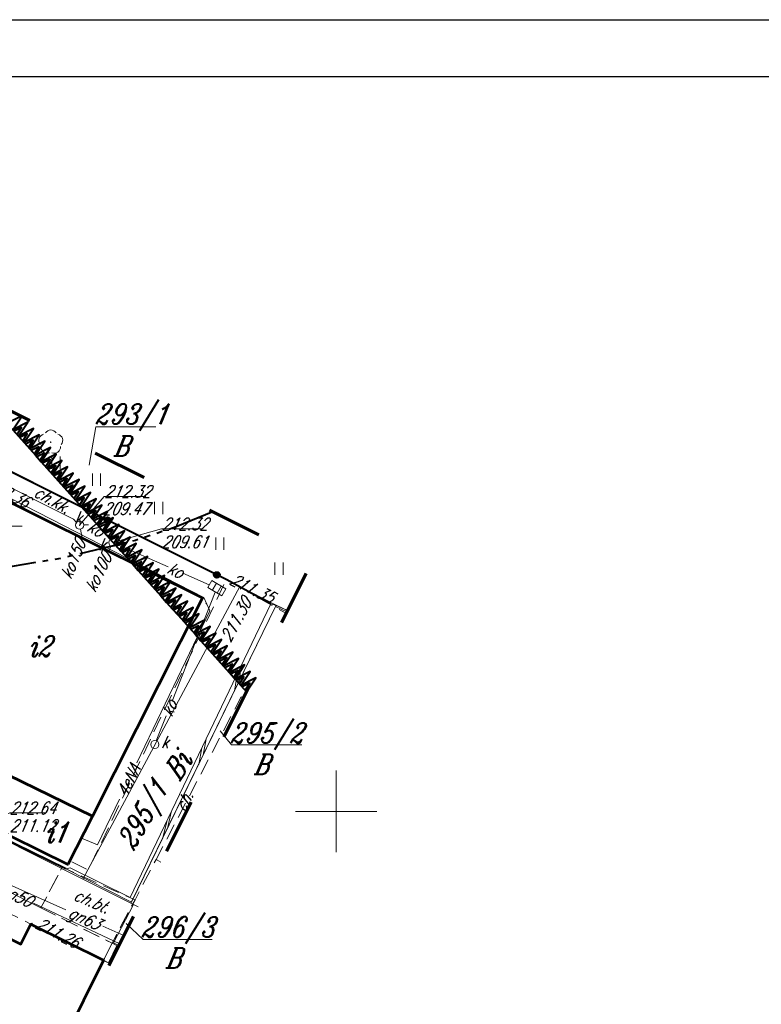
# Model space of a CAD drawing. Header units: millimetres. Extents: x -368 to -158, y 9368 to 9578.
# Tile 38 of 48: x -277 to -232, y 9517 to 9578. Entities that reach past the tile are written whole.
import ezdxf
from ezdxf.enums import TextEntityAlignment as Align

# ---------------------------------------------------------------- set-up
doc = ezdxf.new("R2010")
doc.units = ezdxf.units.MM
for name, pattern in [('Rakowicka 531_1 wstępna wersja$0$DGN Style 5', [7.845798, 3.362485, -4.483313]), ('Rakowicka 531_1 wstępna wersja$0$KTCR02-500', [1.5, 1, -0.5]), ('Rakowicka 531_1 wstępna wersja$0$PTTU04-500', [1.5, 1, -0.5])]:
    doc.linetypes.add(name, pattern=pattern)
doc.layers.add('-- RAMKA', color=11, linetype='Continuous')
for name, color, linetype, lineweight in [('Rakowicka 531_1 wstępna wersja$0$EGBB01', 250, 'Continuous', 0), ('Rakowicka 531_1 wstępna wersja$0$EGBD03', 250, 'Continuous', 0), ('Rakowicka 531_1 wstępna wersja$0$EGBU01', 250, 'Continuous', 0), ('Rakowicka 531_1 wstępna wersja$0$GESSCH', 250, 'Continuous', 13), ('Rakowicka 531_1 wstępna wersja$0$GSSIMO', 250, 'Continuous', 13), ('Rakowicka 531_1 wstępna wersja$0$KTCR02', 250, 'Continuous', 0), ('Rakowicka 531_1 wstępna wersja$0$KTOK05_01', 250, 'Continuous', 0), ('Rakowicka 531_1 wstępna wersja$0$OBOP02_01', 250, 'Continuous', 0), ('Rakowicka 531_1 wstępna wersja$0$OBOP03', 250, 'Continuous', 0), ('Rakowicka 531_1 wstępna wersja$0$PRGG04', 250, 'Continuous', 0), ('Rakowicka 531_1 wstępna wersja$0$PTTU04', 250, 'Continuous', 0), ('Rakowicka 531_1 wstępna wersja$0$SUPE_01', 250, 'Continuous', 0), ('Rakowicka 531_1 wstępna wersja$0$SUPG_01', 250, 'Continuous', 0), ('Rakowicka 531_1 wstępna wersja$0$SUPK_01', 250, 'Continuous', 0), ('Rakowicka 531_1 wstępna wersja$0$SUUS05', 250, 'Continuous', 0), ('Rakowicka 531_1 wstępna wersja$0$SUUS15_05_K', 250, 'Continuous', 0), ('Rakowicka 531_1 wstępna wersja$0$Warstwa 3', 250, 'Continuous', 0), ('Rakowicka 531_1 wstępna wersja$0$Warstwa 5', 250, 'Continuous', 0)]:
    doc.layers.add(name, color=color, linetype=linetype, lineweight=lineweight)
doc.layers.add('Rakowicka 531_1 wstępna wersja$0$GEPPGD', color=7, linetype='Continuous', lineweight=13, true_color=0x008000)
doc.layers.add('Rakowicka 531_1 wstępna wersja$0$GUPKSH', color=7, linetype='Continuous', lineweight=0, true_color=0x803300)
doc.styles.add('Rakowicka 531_1 wstępna wersja$0$Style-ITALIC_1250 I 0.20944', font='ITALIC_1250.shx', dxfattribs={"oblique": 12})

# ---------------------------------------------------------------- blocks, each defined once
blk = doc.blocks.new('Rakowicka 531_1 wstępna wersja$0$GUPKSH1')
at = {"layer": 'Rakowicka 531_1 wstępna wersja$0$GUPKSH', "linetype": 'Continuous', "lineweight": 13}
blk.add_hatch(color=36, dxfattribs=at).paths.add_polyline_path([(0, -0.45), (-0.11647, -0.43467), (-0.225, -0.38971), (-0.3182, -0.3182), (-0.38971, -0.225), (-0.43467, -0.11647), (-0.45, 0), (-0.43467, 0.11647), (-0.38971, 0.225), (-0.3182, 0.3182), (-0.225, 0.38971), (-0.11647, 0.43467), (0, 0.45), (0.11647, 0.43467), (0.225, 0.38971), (0.3182, 0.3182), (0.38971, 0.225), (0.43467, 0.11647), (0.45, 0), (0.43467, -0.11647), (0.38971, -0.225), (0.3182, -0.3182), (0.225, -0.38971), (0.11647, -0.43467)])
blk = doc.blocks.new('Rakowicka 531_1 wstępna wersja$0$OBOP02_01')
at = {"layer": 'Rakowicka 531_1 wstępna wersja$0$OBOP02_01', "linetype": 'Continuous', "lineweight": 13}
h = blk.add_hatch(color=96, dxfattribs=at)
edge = h.paths.add_edge_path()
edge.add_arc((0, 0), 0.05, 0, 360)
at = {"layer": 'Rakowicka 531_1 wstępna wersja$0$OBOP02_01', "color": 96, "linetype": 'Continuous', "lineweight": 13}
for centre, start, end in [((0, 0.375), 30.14713, 149.85287), ((-0.357, 0.116), 102.14713, 221.85287), ((0.357, 0.116), 318.14713, 77.85287), ((-0.22, -0.303), 174.14717, 293.85287), ((0.22, -0.303), 246.14713, 5.85287)]:
    blk.add_arc(centre, 0.375, start, end, dxfattribs=at)
blk = doc.blocks.new('Rakowicka 531_1 wstępna wersja$0$GSSIMO1')
at = {"color": 0, "flags": 128}
for points in [[(-8.125, -2.5), (1.875, 2.5)], [(-1.875, -2.5), (8.125, 2.5)]]:
    blk.add_lwpolyline(points, dxfattribs=at)
blk = doc.blocks.new('Rakowicka 531_1 wstępna wersja$0$RTPW02')
at = {"layer": 'Rakowicka 531_1 wstępna wersja$0$Warstwa 5', "linetype": 'Continuous', "lineweight": 13}
h = blk.add_hatch(color=250, dxfattribs=at)
edge = h.paths.add_edge_path()
edge.add_arc((0, 0), 0.045, 0, 360)
blk = doc.blocks.new('Rakowicka 531_1 wstępna wersja$0$PTTU04_01')
at = {"layer": 'Rakowicka 531_1 wstępna wersja$0$PTTU04', "color": 250, "linetype": 'Continuous', "lineweight": 13}
for p, q in [((-0.25, -0.375), (-0.25, 0.375)), ((0.25, -0.375), (0.25, 0.375))]:
    blk.add_line(p, q, dxfattribs=at)
blk = doc.blocks.new('Rakowicka 531_1 wstępna wersja$0$SUUS15_05_K')
at = {"layer": 'Rakowicka 531_1 wstępna wersja$0$SUUS15_05_K', "color": 36, "linetype": 'Continuous', "lineweight": 13}
blk.add_circle((0, 0), 0.25, dxfattribs=at)
blk = doc.blocks.new('Rakowicka 531_1 wstępna wersja$0$SUUS05')
at = {"layer": 'Rakowicka 531_1 wstępna wersja$0$SUUS05', "color": 250, "linetype": 'Continuous', "lineweight": 13}
for p, q in [((-0.175, -0.25), (-0.175, 0.25)), ((0.175, 0.25), (0.175, -0.25))]:
    blk.add_line(p, q, dxfattribs=at)
at = {"layer": 'Rakowicka 531_1 wstępna wersja$0$SUUS05', "color": 250, "linetype": 'Continuous', "lineweight": 13, "flags": 128}
blk.add_lwpolyline([(-0.5, -0.25), (0.5, -0.25), (0.5, 0.25), (-0.5, 0.25), (-0.5, -0.25)], close=True, dxfattribs=at)
blk = doc.blocks.new('Rakowicka 531_1 wstępna wersja')
at = {"layer": 'Rakowicka 531_1 wstępna wersja$0$KTOK05_01', "linetype": 'Continuous', "lineweight": 40}
h = blk.add_hatch(color=250, dxfattribs=at)
edge = h.paths.add_edge_path()
edge.add_arc((7425335.978, 5549117.859), 0.17, 0, 360)
h = blk.add_hatch(color=250, dxfattribs=at)
edge = h.paths.add_edge_path()
edge.add_arc((7425342.684, 5549114.499), 0.17, 0, 360)
at = {"layer": 'Rakowicka 531_1 wstępna wersja$0$EGBB01', "color": 250, "linetype": 'Continuous', "lineweight": 53, "flags": 128}
for points in [[(7425321.77, 5549106.21), (7425324.28, 5549111.05), (7425322.67, 5549111.9), (7425325.03, 5549116.66), (7425326.59, 5549115.76), (7425328.55, 5549119.68), (7425341.8, 5549113.09), (7425335.07, 5549099.71), (7425329.86, 5549102.25), (7425321.77, 5549106.21)], [(7425328.4, 5549099.27), (7425329.86, 5549102.25), (7425335.07, 5549099.71), (7425333.55, 5549096.75), (7425328.4, 5549099.27)], [(7425318.58, 5549087), (7425323.54, 5549096.95), (7425327.73, 5549094.86), (7425327.12, 5549093.62), (7425330.67, 5549091.86), (7425331.28, 5549093.09), (7425335.74, 5549090.87), (7425330.83, 5549080.98), (7425326.71, 5549082.96), (7425326.44, 5549082.62), (7425325.85, 5549082.91), (7425322.89, 5549084.42), (7425322.21, 5549084.77), (7425322.38, 5549085.11), (7425318.58, 5549087)]]:
    blk.add_lwpolyline(points, close=True, dxfattribs=at)
at = {"layer": 'Rakowicka 531_1 wstępna wersja$0$EGBD03', "color": 96, "linetype": 'Continuous', "lineweight": 13, "flags": 128}
for points in [[(7425347.013, 5549112.327), (7425346.33, 5549112.65), (7425346.21, 5549112.71), (7425344.1, 5549113.78), (7425322.67, 5549124.6), (7425324.18, 5549127.474)], [(7425338.953, 5549123.576), (7425335.255, 5549123.576), (7425334.864, 5549121.238)], [(7425337.866, 5549094.142), (7425337.57, 5549094.29), (7425337.41, 5549094.37), (7425346.33, 5549112.65), (7425347.013, 5549112.327)], [(7425330.541, 5549078.787), (7425329.63, 5549076.9), (7425328.84, 5549075.25), (7425311.48, 5549083.92), (7425305.85, 5549086.73), (7425303.71, 5549087.75), (7425313.32, 5549106.49), (7425334.47, 5549095.85), (7425337.41, 5549094.37), (7425337.57, 5549094.29), (7425336.35, 5549091.95), (7425336.681, 5549091.785)], [(7425347.904, 5549104.083), (7425343.591, 5549104.083), (7425342.886, 5549104.931)], [(7425336.681, 5549091.785), (7425336.35, 5549091.95), (7425337.57, 5549094.29), (7425337.866, 5549094.142)], [(7425342.396, 5549092.139), (7425338.176, 5549092.139), (7425337.125, 5549093.123)]]:
    blk.add_lwpolyline(points, dxfattribs=at)
for points in [[(7425322.67, 5549124.6), (7425344.1, 5549113.78), (7425334.47, 5549095.85), (7425313.32, 5549106.49), (7425322.67, 5549124.6)], [(7425334.47, 5549095.85), (7425344.1, 5549113.78), (7425346.21, 5549112.71), (7425346.33, 5549112.65), (7425337.41, 5549094.37), (7425334.47, 5549095.85)]]:
    blk.add_lwpolyline(points, close=True, dxfattribs=at)
at = {"layer": 'Rakowicka 531_1 wstępna wersja$0$GEPPGD', "color": 250, "linetype": 'Rakowicka 531_1 wstępna wersja$0$DGN Style 5', "lineweight": 70, "flags": 128}
blk.add_lwpolyline([(7425284.958, 5549147.04), (7425252.6, 5549083.92), (7425409.418, 5549006.623), (7425423.137, 5549033.307), (7425330.222, 5549078.944), (7425348.524, 5549115.33), (7425284.958, 5549147.04)], close=True, dxfattribs=at)
at = {"layer": 'Rakowicka 531_1 wstępna wersja$0$GESSCH', "color": 250, "linetype": 'Continuous', "lineweight": 13, "flags": 128}
for points in [[(7425336.123, 5549090.675), (7425335.74, 5549090.87), (7425336.26, 5549091.92), (7425336.652, 5549091.727)], [(7425336.555, 5549091.775), (7425336.036, 5549090.719)]]:
    blk.add_lwpolyline(points, dxfattribs=at)
at = {"layer": 'Rakowicka 531_1 wstępna wersja$0$GSSIMO', "color": 250, "linetype": 'Continuous', "lineweight": 13, "flags": 128}
blk.add_lwpolyline([(7425347.013, 5549112.326), (7425346.32, 5549112.63), (7425345.99, 5549112.73), (7425337.38, 5549094.72), (7425333.69, 5549096.54), (7425333.42, 5549096.48), (7425337.45, 5549094.44), (7425346.29, 5549112.56), (7425346.967, 5549112.236)], dxfattribs=at)
at = {"layer": 'Rakowicka 531_1 wstępna wersja$0$KTCR02', "color": 250, "linetype": 'Rakowicka 531_1 wstępna wersja$0$KTCR02-500', "lineweight": 13, "flags": 128}
for points in [[(7425321.685, 5549122.799), (7425322.69, 5549124.64), (7425329.45, 5549121.13), (7425343.26, 5549114.21), (7425334.796, 5549096.401), (7425333.663, 5549096.973), (7425335.07, 5549099.71), (7425341.8, 5549113.09), (7425328.55, 5549119.68), (7425328.47, 5549119.52), (7425328.449, 5549119.53)], [(7425344.309, 5549106.951), (7425344.172, 5549107.019), (7425338.961, 5549097.05), (7425339.253, 5549096.898)], [(7425336.652, 5549091.727), (7425336.26, 5549091.92), (7425337.67, 5549094.58), (7425338.96, 5549097.05), (7425339.253, 5549096.898)]]:
    blk.add_lwpolyline(points, dxfattribs=at)
for points in [[(7425331.89, 5549094.08), (7425328.38, 5549095.88), (7425328.16, 5549095.55), (7425323.96, 5549097.56), (7425323.54, 5549096.95), (7425327.73, 5549094.86), (7425331.28, 5549093.09), (7425335.74, 5549090.87), (7425336.26, 5549091.92), (7425331.89, 5549094.08)], [(7425331.89, 5549094.08), (7425336.26, 5549091.92), (7425337.67, 5549094.58), (7425333.42, 5549096.48), (7425333.206, 5549096.585), (7425332.51, 5549095.26), (7425331.89, 5549094.08)]]:
    blk.add_lwpolyline(points, close=True, dxfattribs=at)
at = {"layer": 'Rakowicka 531_1 wstępna wersja$0$KTOK05_01', "color": 250, "linetype": 'Continuous', "lineweight": 40, "flags": 128}
for points in [[(7425345.99, 5549112.73), (7425343.26, 5549114.21), (7425329.45, 5549121.13), (7425322.69, 5549124.64), (7425324.191, 5549127.469)], [(7425333.42, 5549096.48), (7425328.27, 5549099), (7425320.288, 5549103.052), (7425313.28, 5549106.61)]]:
    blk.add_lwpolyline(points, dxfattribs=at)
at = {"layer": 'Rakowicka 531_1 wstępna wersja$0$KTOK05_01', "color": 250, "linetype": 'Continuous', "lineweight": 40}
for centre, radius in [((7425335.978, 5549117.859), 0.175), ((7425335.978, 5549117.859), 0.17), ((7425342.684, 5549114.499), 0.175), ((7425342.684, 5549114.499), 0.17)]:
    blk.add_circle(centre, radius, dxfattribs=at)
at = {"layer": 'Rakowicka 531_1 wstępna wersja$0$OBOP03', "color": 8, "linetype": 'Continuous', "lineweight": 40, "flags": 128}
for points in [[(7425330.166, 5549123.4), (7425330.738, 5549124.262), (7425329.817, 5549123.792), (7425330.166, 5549123.4)], [(7425330.516, 5549123.008), (7425331.088, 5549123.87), (7425330.166, 5549123.4), (7425330.516, 5549123.008)], [(7425330.434, 5549123.1), (7425330.714, 5549123.537), (7425330.248, 5549123.309)], [(7425330.866, 5549122.616), (7425331.437, 5549123.478), (7425330.516, 5549123.008), (7425330.866, 5549122.616)], [(7425330.784, 5549122.708), (7425331.064, 5549123.145), (7425330.598, 5549122.917)], [(7425331.215, 5549122.224), (7425331.787, 5549123.086), (7425330.866, 5549122.616), (7425331.215, 5549122.224)], [(7425331.134, 5549122.316), (7425331.414, 5549122.753), (7425330.947, 5549122.525)], [(7425331.565, 5549121.832), (7425332.136, 5549122.694), (7425331.215, 5549122.224), (7425331.565, 5549121.832)], [(7425331.483, 5549121.924), (7425331.763, 5549122.361), (7425331.297, 5549122.133)], [(7425331.914, 5549121.441), (7425332.486, 5549122.302), (7425331.565, 5549121.832), (7425331.914, 5549121.441)], [(7425331.833, 5549121.532), (7425332.113, 5549121.969), (7425331.646, 5549121.741)], [(7425332.264, 5549121.049), (7425332.835, 5549121.91), (7425331.914, 5549121.44), (7425332.264, 5549121.049)], [(7425332.182, 5549121.14), (7425332.462, 5549121.577), (7425331.996, 5549121.349)], [(7425332.614, 5549120.657), (7425333.185, 5549121.518), (7425332.264, 5549121.049), (7425332.614, 5549120.657)], [(7425332.532, 5549120.748), (7425332.812, 5549121.185), (7425332.346, 5549120.957)], [(7425332.963, 5549120.265), (7425333.535, 5549121.126), (7425332.614, 5549120.657), (7425332.963, 5549120.265)], [(7425332.882, 5549120.356), (7425333.161, 5549120.794), (7425332.695, 5549120.565)], [(7425333.313, 5549119.873), (7425333.884, 5549120.734), (7425332.963, 5549120.265), (7425333.313, 5549119.873)], [(7425333.231, 5549119.964), (7425333.511, 5549120.402), (7425333.045, 5549120.173)], [(7425333.662, 5549119.481), (7425334.234, 5549120.342), (7425333.313, 5549119.873), (7425333.662, 5549119.481)], [(7425333.581, 5549119.572), (7425333.861, 5549120.01), (7425333.394, 5549119.781)], [(7425334.012, 5549119.089), (7425334.583, 5549119.951), (7425333.662, 5549119.481), (7425334.012, 5549119.089)], [(7425333.93, 5549119.18), (7425334.21, 5549119.618), (7425333.744, 5549119.389)], [(7425334.361, 5549118.697), (7425334.933, 5549119.559), (7425334.012, 5549119.089), (7425334.361, 5549118.697)], [(7425334.28, 5549118.788), (7425334.56, 5549119.226), (7425334.093, 5549118.997)], [(7425334.711, 5549118.305), (7425335.282, 5549119.167), (7425334.361, 5549118.697), (7425334.711, 5549118.305)], [(7425334.629, 5549118.397), (7425334.909, 5549118.834), (7425334.443, 5549118.606)], [(7425335.061, 5549117.913), (7425335.632, 5549118.775), (7425334.711, 5549118.305), (7425335.061, 5549117.913)], [(7425334.979, 5549118.005), (7425335.259, 5549118.442), (7425334.793, 5549118.214)], [(7425335.41, 5549117.521), (7425335.982, 5549118.383), (7425335.061, 5549117.913), (7425335.41, 5549117.521)], [(7425335.329, 5549117.613), (7425335.609, 5549118.05), (7425335.142, 5549117.822)], [(7425335.76, 5549117.129), (7425336.331, 5549117.991), (7425335.41, 5549117.521), (7425335.76, 5549117.129)], [(7425335.678, 5549117.221), (7425335.958, 5549117.658), (7425335.492, 5549117.43)], [(7425336.109, 5549116.737), (7425336.681, 5549117.599), (7425335.76, 5549117.129), (7425336.109, 5549116.737)], [(7425336.028, 5549116.829), (7425336.308, 5549117.266), (7425335.841, 5549117.038)], [(7425336.459, 5549116.345), (7425337.03, 5549117.207), (7425336.109, 5549116.737), (7425336.459, 5549116.345)], [(7425336.377, 5549116.437), (7425336.657, 5549116.874), (7425336.191, 5549116.646)], [(7425336.808, 5549115.954), (7425337.38, 5549116.815), (7425336.459, 5549116.345), (7425336.808, 5549115.954)], [(7425336.727, 5549116.045), (7425337.007, 5549116.482), (7425336.54, 5549116.254)], [(7425337.158, 5549115.562), (7425337.73, 5549116.423), (7425336.809, 5549115.954), (7425337.158, 5549115.562)], [(7425337.076, 5549115.653), (7425337.356, 5549116.09), (7425336.89, 5549115.862)], [(7425337.508, 5549115.17), (7425338.079, 5549116.031), (7425337.158, 5549115.562), (7425337.508, 5549115.17)], [(7425337.426, 5549115.261), (7425337.706, 5549115.698), (7425337.24, 5549115.47)], [(7425337.857, 5549114.778), (7425338.429, 5549115.639), (7425337.508, 5549115.17), (7425337.857, 5549114.778)], [(7425337.776, 5549114.869), (7425338.056, 5549115.307), (7425337.589, 5549115.078)], [(7425338.207, 5549114.386), (7425338.778, 5549115.247), (7425337.857, 5549114.778), (7425338.207, 5549114.386)], [(7425338.125, 5549114.477), (7425338.405, 5549114.915), (7425337.939, 5549114.686)], [(7425338.556, 5549113.994), (7425339.128, 5549114.856), (7425338.207, 5549114.386), (7425338.556, 5549113.994)], [(7425338.475, 5549114.085), (7425338.755, 5549114.523), (7425338.288, 5549114.294)], [(7425338.906, 5549113.602), (7425339.477, 5549114.464), (7425338.556, 5549113.994), (7425338.906, 5549113.602)], [(7425338.824, 5549113.693), (7425339.104, 5549114.131), (7425338.638, 5549113.902)], [(7425339.256, 5549113.21), (7425339.827, 5549114.072), (7425338.906, 5549113.602), (7425339.256, 5549113.21)], [(7425339.174, 5549113.302), (7425339.454, 5549113.739), (7425338.988, 5549113.511)], [(7425339.605, 5549112.818), (7425340.177, 5549113.68), (7425339.256, 5549113.21), (7425339.605, 5549112.818)], [(7425339.524, 5549112.91), (7425339.803, 5549113.347), (7425339.337, 5549113.119)], [(7425339.955, 5549112.426), (7425340.526, 5549113.288), (7425339.605, 5549112.818), (7425339.955, 5549112.426)], [(7425339.873, 5549112.518), (7425340.153, 5549112.955), (7425339.687, 5549112.727)], [(7425340.304, 5549112.034), (7425340.876, 5549112.896), (7425339.955, 5549112.426), (7425340.304, 5549112.034)], [(7425340.223, 5549112.126), (7425340.503, 5549112.563), (7425340.036, 5549112.335)], [(7425340.654, 5549111.642), (7425341.225, 5549112.504), (7425340.304, 5549112.034), (7425340.654, 5549111.642)], [(7425340.572, 5549111.734), (7425340.852, 5549112.171), (7425340.386, 5549111.943)], [(7425341.003, 5549111.25), (7425341.575, 5549112.112), (7425340.654, 5549111.642), (7425341.003, 5549111.25)], [(7425340.922, 5549111.342), (7425341.202, 5549111.779), (7425340.735, 5549111.551)], [(7425341.353, 5549110.859), (7425341.925, 5549111.72), (7425341.003, 5549111.25), (7425341.353, 5549110.859)], [(7425341.271, 5549110.95), (7425341.551, 5549111.387), (7425341.085, 5549111.159)], [(7425341.703, 5549110.467), (7425342.274, 5549111.328), (7425341.353, 5549110.859), (7425341.703, 5549110.467)], [(7425341.621, 5549110.558), (7425341.901, 5549110.995), (7425341.435, 5549110.767)], [(7425342.052, 5549110.075), (7425342.624, 5549110.936), (7425341.703, 5549110.467), (7425342.052, 5549110.075)], [(7425341.971, 5549110.166), (7425342.251, 5549110.603), (7425341.784, 5549110.375)], [(7425342.402, 5549109.683), (7425342.973, 5549110.544), (7425342.052, 5549110.075), (7425342.402, 5549109.683)], [(7425342.32, 5549109.774), (7425342.6, 5549110.212), (7425342.134, 5549109.983)], [(7425342.751, 5549109.291), (7425343.323, 5549110.152), (7425342.402, 5549109.683), (7425342.751, 5549109.291)], [(7425342.67, 5549109.382), (7425342.95, 5549109.82), (7425342.483, 5549109.591)], [(7425343.101, 5549108.899), (7425343.672, 5549109.761), (7425342.751, 5549109.291), (7425343.101, 5549108.899)], [(7425343.019, 5549108.99), (7425343.299, 5549109.428), (7425342.833, 5549109.199)], [(7425343.45, 5549108.507), (7425344.022, 5549109.369), (7425343.101, 5549108.899), (7425343.45, 5549108.507)], [(7425343.369, 5549108.598), (7425343.649, 5549109.036), (7425343.183, 5549108.807)], [(7425343.8, 5549108.115), (7425344.372, 5549108.977), (7425343.451, 5549108.507), (7425343.8, 5549108.115)], [(7425343.719, 5549108.207), (7425343.998, 5549108.644), (7425343.532, 5549108.416)], [(7425344.15, 5549107.723), (7425344.721, 5549108.585), (7425343.8, 5549108.115), (7425344.15, 5549107.723)], [(7425344.068, 5549107.815), (7425344.348, 5549108.252), (7425343.882, 5549108.024)], [(7425344.499, 5549107.331), (7425345.071, 5549108.193), (7425344.15, 5549107.723), (7425344.499, 5549107.331)], [(7425344.418, 5549107.423), (7425344.698, 5549107.86), (7425344.231, 5549107.632)]]:
    blk.add_lwpolyline(points, dxfattribs=at)
at = {"layer": 'Rakowicka 531_1 wstępna wersja$0$PRGG04', "color": 8, "linetype": 'Continuous', "lineweight": 40}
for p, q in [((7425338.591, 5549116.91), (7425338.258, 5549116.8)), ((7425339.331, 5549117.156), (7425338.999, 5549117.046)), ((7425337.096, 5549116.469), (7425334.277, 5549115.787)), ((7425333.859, 5549115.685), (7425333.519, 5549115.603)), ((7425332.33, 5549115.383), (7425331.985, 5549115.325)), ((7425333.099, 5549115.511), (7425332.754, 5549115.453))]:
    blk.add_line(p, q, dxfattribs=at)
at = {"layer": 'Rakowicka 531_1 wstępna wersja$0$PRGG04', "color": 8, "linetype": 'Continuous', "lineweight": 40, "flags": 128}
for points in [[(7425342.43, 5549118.37), (7425340.188, 5549117.441), (7425339.739, 5549117.291)], [(7425337.85, 5549116.664), (7425337.702, 5549116.615), (7425337.514, 5549116.57)], [(7425331.56, 5549115.254), (7425330.126, 5549115.015), (7425328.686, 5549114.885)]]:
    blk.add_lwpolyline(points, dxfattribs=at)
at = {"layer": 'Rakowicka 531_1 wstępna wersja$0$PTTU04', "color": 250, "linetype": 'Rakowicka 531_1 wstępna wersja$0$PTTU04-500', "lineweight": 13, "flags": 128}
for points in [[(7425324.191, 5549127.469), (7425322.69, 5549124.64), (7425329.45, 5549121.13), (7425343.26, 5549114.21), (7425346.87, 5549112.18), (7425346.927, 5549112.156)], [(7425330.576, 5549078.77), (7425329.65, 5549076.87), (7425324.27, 5549079.6), (7425325.95, 5549082.861), (7425326.44, 5549082.62), (7425326.71, 5549082.96), (7425330.83, 5549080.98), (7425335.74, 5549090.87), (7425336.123, 5549090.675)]]:
    blk.add_lwpolyline(points, dxfattribs=at)
blk.add_lwpolyline([(7425320.288, 5549103.052), (7425328.27, 5549099), (7425333.206, 5549096.585), (7425332.51, 5549095.26), (7425331.89, 5549094.08), (7425328.38, 5549095.88), (7425328.16, 5549095.55), (7425323.96, 5549097.56), (7425323.54, 5549096.95), (7425318.58, 5549087), (7425322.38, 5549085.11), (7425322.21, 5549084.77), (7425322.89, 5549084.42), (7425323.32, 5549084.2), (7425323.16, 5549083.95), (7425318.39, 5549086.27), (7425315.22, 5549089.94), (7425315.46, 5549090.4), (7425316.52, 5549089.86), (7425317.92, 5549092.57), (7425316.871, 5549093.102), (7425317.67, 5549094.64), (7425313.518, 5549096.856), (7425314.891, 5549099.561), (7425317.784, 5549098.119), (7425320.288, 5549103.052)], close=True, dxfattribs=at)
at = {"layer": 'Rakowicka 531_1 wstępna wersja$0$SUPE_01', "color": 1, "linetype": 'Continuous', "lineweight": 13, "flags": 128}
for points in [[(7425337.777, 5549102.984), (7425342.25, 5549112.3), (7425341.88, 5549113.11), (7425328.57, 5549119.94), (7425321.68, 5549122.77), (7425321.08, 5549123.88)], [(7425334.382, 5549098.369), (7425335.36, 5549097.95), (7425336.708, 5549100.758)]]:
    blk.add_lwpolyline(points, dxfattribs=at)
at = {"layer": 'Rakowicka 531_1 wstępna wersja$0$SUPG_01', "color": 52, "linetype": 'Continuous', "lineweight": 13, "flags": 128}
for points in [[(7425324.303, 5549097.97), (7425325.97, 5549097.23), (7425327.23, 5549096.72), (7425333.43, 5549093.966)], [(7425331.448, 5549094.37), (7425336.734, 5549091.89)], [(7425335.698, 5549092.959), (7425336.984, 5549092.388)]]:
    blk.add_lwpolyline(points, dxfattribs=at)
at = {"layer": 'Rakowicka 531_1 wstępna wersja$0$SUPK_01', "color": 36, "linetype": 'Continuous', "lineweight": 13, "flags": 128}
for points in [[(7425328.506, 5549120.618), (7425333.89, 5549117.91), (7425334.089, 5549117.722)], [(7425334.52, 5549117.564), (7425334.8, 5549117.58), (7425334.819, 5549117.57)], [(7425334.32, 5549117.305), (7425334.431, 5549116.755)], [(7425335.685, 5549117.106), (7425336.09, 5549116.89), (7425336.19, 5549116.709)], [(7425336.202, 5549116.265), (7425336.05, 5549115.95)], [(7425336.539, 5549116.389), (7425339.692, 5549114.998)], [(7425340.591, 5549114.601), (7425342.219, 5549113.883)], [(7425342.587, 5549113.445), (7425339.937, 5549106.765)], [(7425339.575, 5549105.851), (7425338.972, 5549104.332)]]:
    blk.add_lwpolyline(points, dxfattribs=at)
at = {"layer": 'Rakowicka 531_1 wstępna wersja$0$SUUS15_05_K', "color": 36, "linetype": 'Continuous', "lineweight": 13, "flags": 128}
for points in [[(7425324.77, 5549122.02), (7425328.076, 5549117.48), (7425330.743, 5549117.48)], [(7425334.27, 5549117.55), (7425335.785, 5549119.315), (7425338.322, 5549119.315)], [(7425336.31, 5549116.49), (7425339.296, 5549117.325), (7425341.854, 5549117.325)], [(7425328.68, 5549099.37), (7425329.989, 5549099.918), (7425332.175, 5549099.918)]]:
    blk.add_lwpolyline(points, dxfattribs=at)
at = {"layer": 'Rakowicka 531_1 wstępna wersja$0$Warstwa 3', "color": 250, "linetype": 'Continuous', "lineweight": 13}
for p, q in [((7425350, 5549102.5), (7425350, 5549097.5)), ((7425347.5, 5549100), (7425352.5, 5549100))]:
    blk.add_line(p, q, dxfattribs=at)
at = {"layer": 'Rakowicka 531_1 wstępna wersja$0$GSSIMO', "color": 250, "linetype": 'Continuous', "lineweight": 13, "xscale": 0.1}
for p, yscale, zscale, rotation in [((7425343.979, 5549108.17), 0.06092551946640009, 0.07805480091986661, 244.4490411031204), ((7425341.805, 5549103.668), 0.05298621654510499, 0.07279163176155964, 244.4490411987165), ((7425339.63, 5549099.165), 0.0450469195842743, 0.06711700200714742, 244.449041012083)]:
    blk.add_blockref('Rakowicka 531_1 wstępna wersja$0$GSSIMO1', p, dxfattribs=dict(at, yscale=yscale, zscale=zscale, rotation=rotation))
at = {"layer": 'Rakowicka 531_1 wstępna wersja$0$OBOP02_01', "color": 96, "linetype": 'Continuous', "lineweight": 13}
blk.add_blockref('Rakowicka 531_1 wstępna wersja$0$OBOP02_01', (7425332.5, 5549122.64), dxfattribs=at)
at = {"layer": 'Rakowicka 531_1 wstępna wersja$0$PTTU04', "color": 250, "linetype": 'Continuous', "lineweight": 13}
for p in [(7425332.82, 5549121.38), (7425335.308, 5549120.346), (7425339.121, 5549118.599), (7425342.869, 5549116.421), (7425346.492, 5549114.881)]:
    blk.add_blockref('Rakowicka 531_1 wstępna wersja$0$PTTU04_01', p, dxfattribs=at)
at = {"layer": 'Rakowicka 531_1 wstępna wersja$0$SUUS05', "color": 250, "linetype": 'Continuous', "lineweight": 13, "rotation": 329.3308660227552}
blk.add_blockref('Rakowicka 531_1 wstępna wersja$0$SUUS05', (7425342.68, 5549113.68), dxfattribs=at)
at = {"layer": 'Rakowicka 531_1 wstępna wersja$0$SUUS15_05_K', "color": 36, "linetype": 'Continuous', "lineweight": 13}
for p in [(7425334.27, 5549117.55), (7425336.31, 5549116.49), (7425338.88, 5549104.1)]:
    blk.add_blockref('Rakowicka 531_1 wstępna wersja$0$SUUS15_05_K', p, dxfattribs=at)
at = {"layer": 'Rakowicka 531_1 wstępna wersja$0$SUUS15_05_K', "color": 36, "linetype": 'Continuous', "lineweight": 13, "xscale": 0.1, "yscale": 0.1, "zscale": 0.1}
for p in [(7425334.27, 5549117.55), (7425336.31, 5549116.49)]:
    blk.add_blockref('Rakowicka 531_1 wstępna wersja$0$GUPKSH1', p, dxfattribs=at)
at = {"layer": 'Rakowicka 531_1 wstępna wersja$0$Warstwa 5', "color": 250, "linetype": 'Continuous', "lineweight": 13}
for p in [(7425343.36, 5549114.17), (7425342.03, 5549112.75), (7425331.35, 5549093.13)]:
    blk.add_blockref('Rakowicka 531_1 wstępna wersja$0$RTPW02', p, dxfattribs=at)
at = {"layer": 'Rakowicka 531_1 wstępna wersja$0$EGBB01', "color": 250, "linetype": 'Continuous', "lineweight": 30, "style": 'Rakowicka 531_1 wstępna wersja$0$Style-ITALIC_1250 I 0.20944', "oblique": 12, "width": 0.8}
for s, p in [('i2', (7425331.16, 5549109.507)), ('i1', (7425332.166, 5549098.103))]:
    blk.add_text(s, height=1.25, rotation=359.99979, dxfattribs=at).set_placement(p)
at = {"layer": 'Rakowicka 531_1 wstępna wersja$0$EGBD03', "color": 96, "linetype": 'Continuous', "lineweight": 30, "char_height": 1.25, "line_spacing_factor": 0.6, "style": 'Rakowicka 531_1 wstępna wersja$0$Style-ITALIC_1250 I 0.20944'}
for s, insert, attachment_point, rotation in [('\\H1x;\\W0.8;293/1', (7425335.242, 5549123.327), 7, 359.99979), ('\\H1x;\\W0.8;295/1', (7425339.062, 5549099.345), 8, 60.77107)]:
    blk.add_mtext(s, dxfattribs=dict(at, insert=insert, attachment_point=attachment_point, rotation=rotation))
at = {"layer": 'Rakowicka 531_1 wstępna wersja$0$EGBD03', "color": 96, "linetype": 'Continuous', "lineweight": 30, "char_height": 1.25, "attachment_point": 8, "line_spacing_factor": 0.6, "style": 'Rakowicka 531_1 wstępna wersja$0$Style-ITALIC_1250 I 0.20944'}
for s, insert in [('\\H1x;\\W0.8;295/2', (7425345.785, 5549103.767)), ('\\H1x;\\W0.8;296/3', (7425340.339, 5549091.877))]:
    blk.add_mtext(s, dxfattribs=dict(at, insert=insert))
at = {"layer": 'Rakowicka 531_1 wstępna wersja$0$EGBU01', "color": 96, "linetype": 'Continuous', "lineweight": 30, "char_height": 1.25, "attachment_point": 7, "line_spacing_factor": 0.6, "style": 'Rakowicka 531_1 wstępna wersja$0$Style-ITALIC_1250 I 0.20944'}
for s, insert, rotation in [('\\H1x;\\W0.8;B', (7425336.379, 5549121.776), 359.99979), ('\\H1x;\\W0.8;Bi', (7425340.4, 5549101.824), 57.60642), ('\\H1x;\\W0.8;B', (7425344.967, 5549102.263), 359.99979)]:
    blk.add_mtext(s, dxfattribs=dict(at, insert=insert, rotation=rotation))
at = {"layer": 'Rakowicka 531_1 wstępna wersja$0$EGBU01', "color": 96, "linetype": 'Continuous', "lineweight": 30, "insert": (7425340.078, 5549090.38), "char_height": 1.25, "attachment_point": 8, "line_spacing_factor": 0.6, "style": 'Rakowicka 531_1 wstępna wersja$0$Style-ITALIC_1250 I 0.20944'}
blk.add_mtext('\\H1x;\\W0.8;B', dxfattribs=at)
at = {"layer": 'Rakowicka 531_1 wstępna wersja$0$KTCR02', "color": 250, "linetype": 'Continuous', "lineweight": 13, "style": 'Rakowicka 531_1 wstępna wersja$0$Style-ITALIC_1250 I 0.20944', "oblique": 12, "width": 0.8}
for s, rotation, p in [('ch.kk.', 330.46154, (7425332.414, 5549118.783)), ('ch.', 62.4027, (7425341.002, 5549100.446)), ('ch.bt.', 336.77559, (7425334.87, 5549094.165))]:
    blk.add_text(s, height=0.75, rotation=rotation, dxfattribs=at).set_placement(p, align=Align.CENTER)
at = {"layer": 'Rakowicka 531_1 wstępna wersja$0$SUPE_01', "color": 1, "linetype": 'Continuous', "lineweight": 13, "style": 'Rakowicka 531_1 wstępna wersja$0$Style-ITALIC_1250 I 0.20944', "oblique": 12, "width": 0.8}
blk.add_text('4eNA', height=0.75, rotation=64.3525, dxfattribs=at).set_placement((7425337.243, 5549101.871), align=Align.MIDDLE_CENTER)
at = {"layer": 'Rakowicka 531_1 wstępna wersja$0$SUPG_01', "color": 250, "linetype": 'Continuous', "lineweight": 13, "style": 'Rakowicka 531_1 wstępna wersja$0$Style-ITALIC_1250 I 0.20944', "oblique": 12, "width": 0.8}
for s, rotation, p in [('g50', 334.86506, (7425330.601, 5549094.767)), ('gn63', 336.0508, (7425334.564, 5549093.462))]:
    blk.add_text(s, height=0.75, rotation=rotation, dxfattribs=at).set_placement(p, align=Align.MIDDLE_CENTER)
at = {"layer": 'Rakowicka 531_1 wstępna wersja$0$SUPK_01', "color": 36, "linetype": 'Continuous', "lineweight": 13, "style": 'Rakowicka 531_1 wstępna wersja$0$Style-ITALIC_1250 I 0.20944', "oblique": 12, "width": 0.8}
for s, rotation, p in [('ko', 331.8584, (7425335.252, 5549117.338)), ('ko150', 67.51494, (7425333.867, 5549115.46)), ('ko100', 64.28984, (7425335.411, 5549114.653)), ('ko', 336.19627, (7425340.142, 5549114.8)), ('ko', 68.36377, (7425339.756, 5549106.308))]:
    blk.add_text(s, height=0.75, rotation=rotation, dxfattribs=at).set_placement(p, align=Align.MIDDLE_CENTER)
at = {"layer": 'Rakowicka 531_1 wstępna wersja$0$SUUS15_05_K', "color": 36, "linetype": 'Continuous', "lineweight": 13, "char_height": 0.75, "attachment_point": 7, "rotation": 359.99979, "line_spacing_factor": 0.6, "style": 'Rakowicka 531_1 wstępna wersja$0$Style-ITALIC_1250 I 0.20944'}
for s, insert in [('\\H1x;\\W0.8;212.32', (7425335.785, 5549119.238)), ('\\H1x;\\W0.8;209.47', (7425335.671, 5549118.19)), ('\\H1x;\\W0.8;k', (7425333.928, 5549117.64)), ('\\H1x;\\W0.8;212.32', (7425339.296, 5549117.247)), ('\\H1x;\\W0.8;209.61', (7425339.296, 5549116.152)), ('\\H1x;\\W0.8;k', (7425335.4, 5549115.988)), ('\\H1x;\\W0.8;k', (7425339.255, 5549103.87)), ('\\H1x;\\W0.8;212.64', (7425329.979, 5549099.84)), ('\\H1x;\\W0.8;211.12', (7425329.979, 5549098.745))]:
    blk.add_mtext(s, dxfattribs=dict(at, insert=insert))
at = {"layer": 'Rakowicka 531_1 wstępna wersja$0$Warstwa 5', "color": 250, "linetype": 'Continuous', "lineweight": 13, "char_height": 0.75, "attachment_point": 7, "line_spacing_factor": 0.6, "style": 'Rakowicka 531_1 wstępna wersja$0$Style-ITALIC_1250 I 0.20944'}
for s, insert, rotation in [('\\H1x;\\W0.8;212.36', (7425328.409, 5549119.852), 333.2108), ('\\H1x;\\W0.8;211.35', (7425343.4, 5549113.965), 334.12488), ('\\H1x;\\W0.8;211.30', (7425343.506, 5549110.301), 61.76025), ('\\H1x;\\W0.8;211.26', (7425331.484, 5549092.899), 332.32771)]:
    blk.add_mtext(s, dxfattribs=dict(at, insert=insert, rotation=rotation))
blk = doc.blocks.new('*U585')
at = {"layer": '-- RAMKA', "color": 50}
blk.add_lwpolyline([(0, 4200), (4200, 4200), (4200, 0), (0, 0)], close=True, dxfattribs=at)
at = {"layer": '-- RAMKA', "color": 11}
blk.add_lwpolyline([(300, 69.4), (4130, 69.4), (4130, 4130), (300, 4130)], close=True, dxfattribs=at)

msp = doc.modelspace()

# ---------------------------------------------------------------- block references
at = {"layer": '-- RAMKA', "xscale": 0.05, "yscale": 0.05, "zscale": 0.05}
msp.add_blockref('*U585', (-367.869, 9367.729), dxfattribs=at)
at = {"layer": '-- RAMKA'}
msp.add_blockref('Rakowicka 531_1 wstępna wersja', (-7425607.631, -5539570.812), dxfattribs=at)

doc.saveas('drawing.dxf')
